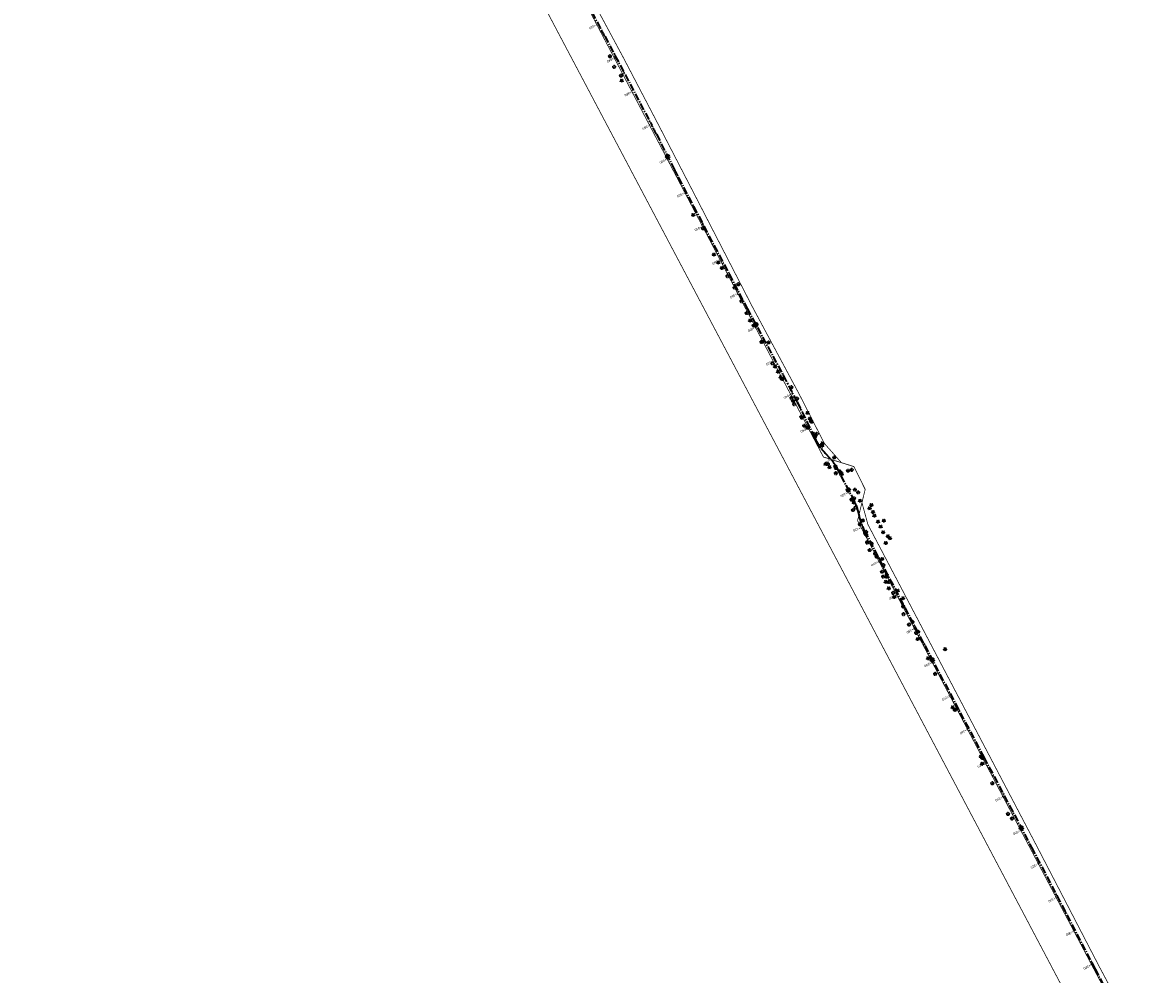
# Model space of a CAD drawing. Header units: metres. Extents: x 7529688 to 7533680, y 5721227 to 5727807.
# Tile 11 of 17: x 7530729 to 7531324, y 5724807 to 5725308. Entities that reach past the tile are written whole.
import ezdxf

# ---------------------------------------------------------------- set-up
doc = ezdxf.new("R2010")
doc.units = ezdxf.units.M
for name, pattern in [('817-dzialki-09-05-04$0$HIDDEN', [0.375, 0.25, -0.125]), ('ACAD_ISO05W100', [33, 24, -3, 0, -3, 0, -3]), ('CENTER2', [28.575, 19.05, -3.175, 3.175, -3.175])]:
    doc.linetypes.add(name, pattern=pattern)
doc.layers.add('C-DROGI-SYTUACJA', color=7, linetype='Continuous')
doc.layers.add('C-DROGI-SYTUACJA-ETYKIETY', color=7, linetype='Continuous')
doc.layers.add('D-LR-etap-III', color=7, linetype='817-dzialki-09-05-04$0$HIDDEN', lineweight=50, true_color=0xff1aff)
doc.layers.add('D-pas-drogowy', color=7, linetype='ACAD_ISO05W100', lineweight=50)
doc.layers.add('widok', color=94, linetype='Continuous', lineweight=30)
doc.layers.add('poprzeczki', color=7, linetype='Continuous', true_color=0x0000c7)
doc.styles.get("Standard").update_dxf_attribs({"font": 'arial.ttf'})

# ---------------------------------------------------------------- blocks, each defined once
blk = doc.blocks.new('kilometraz')
at = {"linetype": 'ByBlock', "lineweight": -2}
blk.add_hatch(color=0, dxfattribs=at).paths.add_polyline_path([(0, -0.28125, 0.414213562), (0.28125, 0, 0.414213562), (0, 0.28125)])
at = {"color": 0, "linetype": 'ByBlock', "lineweight": -2}
blk.add_line((0, 0.28125), (0, -0.28125), dxfattribs=at)
blk.add_circle((0, 0), 0.28125, dxfattribs=at)
blk = doc.blocks.new('AeccTickLine')
at = {"color": 0, "linetype": 'ByBlock', "lineweight": -2}
blk.add_line((0, 1), (0, -1), dxfattribs=at)
blk = doc.blocks.new('OBOP02_01')
at = {"linetype": 'Continuous', "lineweight": -2}
blk.add_hatch(color=0, dxfattribs=at).paths.add_polyline_path([(0, -0.1, 1), (0, 0.1, 1)])
at = {"color": 0, "linetype": 'Continuous', "lineweight": -2}
blk.add_circle((0, 0), 0.1, dxfattribs=at)
for centre, radius, start, end in [((-0.8, 0.2), 0.7, 101.6336, 222.6627), ((0, 0.8), 0.7, 29.8459, 150.1541), ((0.8, 0.2), 0.7, 317.3373, 78.3664), ((-0.5, -0.6), 0.71, 174.3693, 292.5572), ((0.5, -0.6), 0.71, 247.4428, 5.6307)]:
    blk.add_arc(centre, radius, start, end, dxfattribs=at)
blk = doc.blocks.new('OBOP01_01')
at = {"linetype": 'Continuous', "lineweight": -2}
blk.add_hatch(color=0, dxfattribs=at).paths.add_polyline_path([(0, -0.1, 1), (0, 0.1, 1)])
at = {"color": 0, "linetype": 'Continuous', "lineweight": -2, "flags": 128}
blk.add_lwpolyline([(0, -1.7), (-0.3, -0.5), (-1.7, -0.5), (-0.6, 0.2), (-1, 1.4), (0, 0.6), (1, 1.4), (0.6, 0.2), (1.7, -0.5), (0.3, -0.5), (0, -1.7)], dxfattribs=at)
at = {"color": 0, "linetype": 'Continuous', "lineweight": -2}
blk.add_circle((0, 0), 0.1, dxfattribs=at)

msp = doc.modelspace()

# ---------------------------------------------------------------- linework, layer by layer
at = {"layer": 'C-DROGI-SYTUACJA', "color": 2, "linetype": 'CENTER2', "lineweight": 35, "ltscale": 0.2}
msp.add_lwpolyline([(7531022.84, 5725323.71), (7531032.81, 5725305.57, -0.004228), (7531035.21, 5725301.1), (7531059.94, 5725254.22, -0.004401), (7531062.37, 5725249.53), (7531071.71, 5725231.04, 0.004122), (7531073.98, 5725226.64), (7531073.98, 5725226.64), (7531087.38, 5725201.16), (7531110.12, 5725157.82), (7531131.46, 5725118.23, -0.008978), (7531136.4, 5725108.66), (7531146.08, 5725089.03, 0.075252), (7531151.22, 5725081.67), (7531154.31, 5725078.4, -0.068936), (7531156.87, 5725074.83), (7531166.99, 5725055.55, -0.068732), (7531168.48, 5725051.43), (7531169.1, 5725048.5, 0.068783), (7531171.89, 5725040.78), (7531203.62, 5724980.38), (7531234.8, 5724921.53), (7531259.93, 5724874.06), (7531293.33, 5724810.09), (7531313.16, 5724772.03)], format="xyb", dxfattribs=at)
at = {"layer": 'D-LR-etap-III', "ltscale": 10, "flags": 128}
msp.add_lwpolyline([(7531750.47, 5723895.1, 0.4, 0.4, 0), (7531750.5, 5723895.13, 0.4, 0.4, 0), (7531682.71, 5724022.92, 0.4, 0.4, 0), (7531619.18, 5724147.2, 0.4, 0.4, 0), (7531592.31, 5724198.49, 0.4, 0.4, 0), (7531553.26, 5724272.92, 0.4, 0.4, 0), (7531504.02, 5724366.79, 0.4, 0.4, 0), (7531482.09, 5724407.62, 0.4, 0.4, 0), (7531412.35, 5724541.18, 0.4, 0.4, 0), (7531388.46, 5724586.93, 0.4, 0.4, 0), (7531345.12, 5724669.94, 0.4, 0.4, 0), (7531127.66, 5725081.67, 0.4, 0.4, 0), (7531059.25, 5725211.04, 0.4, 0.4, 0), (7531008.01, 5725307.95, 0.4, 0.4, 0), (7530964.18, 5725390.84, 0.4, 0.4, 0), (7530914.56, 5725484.68, 0.4, 0.4, 0), (7530865.24, 5725577.49, 0.4, 0.4, 0), (7530840.09, 5725624.06, 0.4, 0.4, 0), (7530802.56, 5725694.92, 0.4, 0.4, 0), (7530755.54, 5725787.51, 0.4, 0.4, 0), (7530708.72, 5725876.3, 0.4, 0.4, 0), (7530695.12, 5725902.09, 0.4, 0.4, 0), (7530642.91, 5726001.08, 0.4, 0.4, 0), (7530634.93, 5726016.15, 0.4, 0.4, 0), (7530610.82, 5726061.93, 0.4, 0.4, 0), (7530610.82, 5726061.93, 0.4, 0.4, 0), (7530607.21, 5726063.51, 0.4, 0.4, 0), (7530597.42, 5726080.68, 0.4, 0.4, 0), (7530591.16, 5726088.44, 0.4, 0.4, 0), (7530581.28, 5726107.21, 0.4, 0.4, 0), (7530571.29, 5726130.56, 0.4, 0.4, 0), (7530549.55, 5726171.53, 0.4, 0.4, 0), (7530531.01, 5726206.47, 0.4, 0.4, 0), (7530516.46, 5726236.02, 0.4, 0.4, 0), (7530500.8, 5726266.14, 0.4, 0.4, 0), (7530491.35, 5726283.94, 0.4, 0.4, 0), (7530482.4, 5726303.41, 0.4, 0.4, 0), (7530482.4, 5726303.41, 0.4, 0.4, 0), (7530450.41, 5726357.28, 0.4, 0.4, 0), (7530397.76, 5726458.5, 0.4, 0.4, 0), (7530334.71, 5726583.66, 0.4, 0.4, 0), (7530303.94, 5726645.17, 0.4, 0.4, 0), (7530300.51, 5726651.78, 0.4, 0.4, 0), (7530289.21, 5726671.97, 0.4, 0.4, 0), (7530281.54, 5726685.57, 0.4, 0.4, 0), (7530261.37, 5726724.16, 0.4, 0.4, 0), (7530254.03, 5726738.21, 0.4, 0.4, 0), (7530197.22, 5726845.06, 0.4, 0.4, 0), (7530194.71, 5726849.15, 0.4, 0.4, 0), (7530195.92, 5726850.75, 0.4, 0.4, 0), (7530170.55, 5726892.96, 0.4, 0.4, 0), (7530143.17, 5726945.07, 0.4, 0.4, 0), (7530105.06, 5727018.32, 0.4, 0.4, 0), (7530100.06, 5727027.16, 0.4, 0.4, 0), (7530062.32, 5727099.63, 0.4, 0.4, 0), (7530015.38, 5727189.42, 0.4, 0.4, 0), (7529983.21, 5727250.21, 0.4, 0.4, 0), (7529953.28, 5727306.75, 0.4, 0.4, 0), (7529900.67, 5727406.16, 0.4, 0.4, 0), (7529890.63, 5727425.13, 0.4, 0.4, 0), (7529875.16, 5727454.43, 0.4, 0.4, 0), (7529857.56, 5727487.79, 0.4, 0.4, 0), (7529835.19, 5727530.19, 0.4, 0.4, 0), (7529811.74, 5727574.66, 0.4, 0.4, 0), (7529792.1, 5727611.92, 0.4, 0.4, 0), (7529768.07, 5727657.47, 0.4, 0.4, 0), (7529755.21, 5727682.13, 0.4, 0.4, 0), (7529753.31, 5727681.13, 0.4, 0.4, 0), (7529739.21, 5727707.77, 0.4, 0.4, 0), (7529735.39, 5727711.25, 0.4, 0.4, 0), (7529725.42, 5727730.2, 0.4, 0.4, 0), (7529723.55, 5727729.88, 0.4, 0.4, 0), (7529695.57, 5727782.93, 0.4, 0.4, 0), (7529717.68, 5727794.02, 0.4, 0.4, 0), (7529736.27, 5727758.65, 0.4, 0.4, 0), (7529736.27, 5727758.65, 0.4, 0.4, 0), (7529744.51, 5727750.41, 0.4, 0.4, 0), (7529744.51, 5727750.41, 0.4, 0.4, 0), (7529750.28, 5727738.55, 0.4, 0.4, 0), (7529777.11, 5727687.57, 0.4, 0.4, 0), (7529796.52, 5727651.33, 0.4, 0.4, 0), (7529814.94, 5727616.79, 0.4, 0.4, 0), (7529839.01, 5727572.3, 0.4, 0.4, 0), (7529860.62, 5727532.51, 0.4, 0.4, 0), (7529882.35, 5727491.5, 0.4, 0.4, 0), (7529904.87, 5727449.1, 0.4, 0.4, 0), (7529920.75, 5727418.88, 0.4, 0.4, 0), (7529946.68, 5727368.55, 0.4, 0.4, 0), (7529972.02, 5727320.57, 0.4, 0.4, 0), (7529987.74, 5727290.15, 0.4, 0.4, 0), (7529996.5, 5727273.66, 0.4, 0.4, 0), (7530017.54, 5727234.2, 0.4, 0.4, 0), (7530033.05, 5727204.86, 0.4, 0.4, 0), (7530051.62, 5727170.22, 0.4, 0.4, 0), (7530069.28, 5727137.02, 0.4, 0.4, 0), (7530089.39, 5727097.53, 0.4, 0.4, 0), (7530109.71, 5727060.75, 0.4, 0.4, 0), (7530136.77, 5727011.64, 0.4, 0.4, 0), (7530162.45, 5726962.74, 0.4, 0.4, 0), (7530187.67, 5726916.99, 0.4, 0.4, 0), (7530207.82, 5726879.34, 0.4, 0.4, 0), (7530230.63, 5726834.52, 0.4, 0.4, 0), (7530262.29, 5726776.62, 0.4, 0.4, 0), (7530277.51, 5726760.21, 0.4, 0.4, 0), (7530286.04, 5726744.11, 0.4, 0.4, 0), (7530288.1, 5726735.88, 0.4, 0.4, 0), (7530290.39, 5726725.05, 0.4, 0.4, 0), (7530296.18, 5726713.58, 0.4, 0.4, 0), (7530302.73, 5726701.18, 0.4, 0.4, 0), (7530325.69, 5726657.47, 0.4, 0.4, 0), (7530343.24, 5726623.65, 0.4, 0.4, 0), (7530360.23, 5726591.75, 0.4, 0.4, 0), (7530383.21, 5726548.06, 0.4, 0.4, 0), (7530406.02, 5726503.61, 0.4, 0.4, 0), (7530427.46, 5726462.62, 0.4, 0.4, 0), (7530447.93, 5726424.39, 0.4, 0.4, 0), (7530471.13, 5726379.92, 0.4, 0.4, 0), (7530490.5, 5726343.03, 0.4, 0.4, 0), (7530509.5, 5726306.73, 0.4, 0.4, 0), (7530529.89, 5726267.24, 0.4, 0.4, 0), (7530543.85, 5726238.99, 0.4, 0.4, 0), (7530554.81, 5726218.94, 0.4, 0.4, 0), (7530559.03, 5726212.22, 0.4, 0.4, 0), (7530563.06, 5726206.41, 0.4, 0.4, 0), (7530566.93, 5726200.46, 0.4, 0.4, 0), (7530569.77, 5726194.9, 0.4, 0.4, 0), (7530571.47, 5726191.28, 0.4, 0.4, 0), (7530572.84, 5726188.02, 0.4, 0.4, 0), (7530575.3, 5726182.03, 0.4, 0.4, 0), (7530579.74, 5726173.31, 0.4, 0.4, 0), (7530583.3, 5726167.41, 0.4, 0.4, 0), (7530593.4, 5726163.33, 0.4, 0.4, 0), (7530598.62, 5726155.26, 0.4, 0.4, 0), (7530608.26, 5726140.5, 0.4, 0.4, 0), (7530603.27, 5726136.83, 0.4, 0.4, 0), (7530606.53, 5726131.84, 0.4, 0.4, 0), (7530604.24, 5726124.22, 0.4, 0.4, 0), (7530605.85, 5726121.63, 0.4, 0.4, 0), (7530608.97, 5726116.16, 0.4, 0.4, 0), (7530618.11, 5726097.79, 0.4, 0.4, 0), (7530651.21, 5726034.96, 0.4, 0.4, 0), (7530670.24, 5725998.61, 0.4, 0.4, 0), (7530698.08, 5725945.95, 0.4, 0.4, 0), (7530716.51, 5725911.31, 0.4, 0.4, 0), (7530735.22, 5725875.67, 0.4, 0.4, 0), (7530752.5, 5725842.15, 0.4, 0.4, 0), (7530778.31, 5725793.5, 0.4, 0.4, 0), (7530797.5, 5725756.38, 0.4, 0.4, 0), (7530812.52, 5725728.29, 0.4, 0.4, 0), (7530820.04, 5725713.16, 0.4, 0.4, 0), (7530822.42, 5725710.19, 0.4, 0.4, 0), (7530833.15, 5725688.8, 0.4, 0.4, 0), (7530849.63, 5725656.16, 0.4, 0.4, 0), (7530867.98, 5725621.96, 0.4, 0.4, 0), (7530872.63, 5725612.89, 0.4, 0.4, 0), (7530880.35, 5725597.59, 0.4, 0.4, 0), (7530883.84, 5725593.39, 0.4, 0.4, 0), (7530891.78, 5725587.76, 0.4, 0.4, 0), (7530895.04, 5725584.28, 0.4, 0.4, 0), (7530897.03, 5725580.94, 0.4, 0.4, 0), (7530900.95, 5725579.95, 0.4, 0.4, 0), (7530904.81, 5725571.98, 0.4, 0.4, 0), (7530903.68, 5725568.57, 0.4, 0.4, 0), (7530908.9, 5725558.84, 0.4, 0.4, 0), (7530910.25, 5725545.67, 0.4, 0.4, 0), (7530912.87, 5725538.65, 0.4, 0.4, 0), (7530945.28, 5725478.46, 0.4, 0.4, 0), (7530959.69, 5725450.25, 0.4, 0.4, 0), (7531002.83, 5725368.19, 0.4, 0.4, 0), (7531044.7, 5725290.31, 0.4, 0.4, 0), (7531064.1, 5725253.21, 0.4, 0.4, 0), (7531083.01, 5725216.68, 0.4, 0.4, 0), (7531113.01, 5725158.47, 0.4, 0.4, 0), (7531137.36, 5725113.07, 0.4, 0.4, 0), (7531150.83, 5725086.71, 0.4, 0.4, 0), (7531159.75, 5725076.64, 0.4, 0.4, 0), (7531166.31, 5725074.58, 0.4, 0.4, 0), (7531172.29, 5725062.58, 0.4, 0.4, 0), (7531170.59, 5725055.61, 0.4, 0.4, 0), (7531173.73, 5725044.08, 0.4, 0.4, 0), (7531215.34, 5724964.86, 0.4, 0.4, 0), (7531238.05, 5724921.68, 0.4, 0.4, 0), (7531262.39, 5724875.28, 0.4, 0.4, 0), (7531295.59, 5724811.27, 0.4, 0.4, 0), (7531348.49, 5724712.36, 0.4, 0.4, 0), (7531363.74, 5724682.68, 0.4, 0.4, 0), (7531366.99, 5724675.87, 0.4, 0.4, 0), (7531382.54, 5724646.11, 0.4, 0.4, 0), (7531401.3, 5724610.87, 0.4, 0.4, 0), (7531428.96, 5724558.86, 0.4, 0.4, 0), (7531449.11, 5724520.4, 0.4, 0.4, 0), (7531477.29, 5724465.83, 0.4, 0.4, 0), (7531501, 5724421.11, 0.4, 0.4, 0), (7531512.12, 5724400.55, 0.4, 0.4, 0), (7531513.78, 5724396.76, 0.4, 0.4, 0), (7531526.32, 5724379.39, 0.4, 0.4, 0), (7531566.78, 5724302.74, 0.4, 0.4, 0), (7531612.28, 5724225.61, 0.4, 0.4, 0), (7531620.49, 5724210.55, 0.4, 0.4, 0), (7531631.58, 5724196.26, 0.4, 0.4, 0), (7531653.48, 5724152.43, 0.4, 0.4, 0), (7531661.15, 5724128.49, 0.4, 0.4, 0), (7531673.88, 5724101.19, 0.4, 0.4, 0), (7531684.69, 5724081.18, 0.4, 0.4, 0), (7531699.21, 5724051.17, 0.4, 0.4, 0), (7531704.03, 5724040.58, 0.4, 0.4, 0), (7531704.03, 5724040.58, 0.4, 0.4, 0), (7531703.91, 5724037.17, 0.4, 0.4, 0), (7531736.42, 5723969.23, 0.4, 0.4, 0), (7531738.29, 5723967.7, 0.4, 0.4, 0), (7531742.18, 5723962.35, 0.4, 0.4, 0), (7531744.29, 5723958.62, 0.4, 0.4, 0), (7531755.39, 5723944.19, 0.4, 0.4, 0), (7531758.69, 5723936.76, 0.4, 0.4, 0), (7531780.08, 5723929.25, 0.4, 0.4, 0), (7531792.61, 5723906.34, 0.4, 0.4, 0), (7531792.61, 5723906.34, 0.4, 0.4, 0), (7531756.96, 5723883.06, 0.4, 0.4, 0), (7531750.46, 5723895.13, 0.4, 0.4, 0), (7531750.46, 5723895.13, 0, 0, 0)], format="xyseb", dxfattribs=at)
at = {"layer": 'D-pas-drogowy', "ltscale": 0.2, "flags": 128}
msp.add_lwpolyline([(7531633.02, 5724182.83, 0.4, 0.4, 0), (7531617.56, 5724211.61, 0.4, 0.4, 0), (7531566.78, 5724302.74, 0.4, 0.4, 0), (7531538.42, 5724356.47, 0.4, 0.4, 0), (7531526.32, 5724379.39, 0.4, 0.4, 0), (7531516.1, 5724393.61, 0.4, 0.4, 0.001485), (7531513.78, 5724396.84, 0.4, 0.4, 0), (7531501.87, 5724413.41, 0.4, 0.4, 0), (7531474.93, 5724464.51, 0.4, 0.4, 0), (7531446.2, 5724518.99, 0.4, 0.4, 0), (7531424.96, 5724559.26, 0.4, 0.4, 0), (7531398.44, 5724609.57, 0.4, 0.4, 0), (7531379.65, 5724645.22, 0.4, 0.4, 0), (7531365.23, 5724672.56, 0.4, 0.4, 0), (7531341.31, 5724717.92, 0.4, 0.4, 0), (7531312.9, 5724771.79, 0.4, 0.4, 0), (7531292.59, 5724810.31, 0.4, 0.4, 0), (7531259.39, 5724873.27, 0.4, 0.4, 0), (7531233.74, 5724921.92, 0.4, 0.4, 0), (7531203.07, 5724980.09, 0.4, 0.4, 0), (7531173.47, 5725036.23, 0.4, 0.4, 0), (7531168.27, 5725046.09, 0.4, 0.4, 0), (7531172.29, 5725062.58, 0.4, 0.4, 0), (7531166.31, 5725074.58, 0.4, 0.4, 0), (7531150.32, 5725079.6, 0.4, 0.4, 0), (7531141.5, 5725096.43, 0.4, 0.4, 0), (7531109.31, 5725157.81, 0.4, 0.4, 0), (7531086.64, 5725201.05, 0.4, 0.4, 0), (7531059.2, 5725253.38, 0.4, 0.4, 0), (7531028.21, 5725312.49, 0.4, 0.4, 0), (7530999.1, 5725367.99, 0.4, 0.4, 0), (7530956.25, 5725449.72, 0.4, 0.4, 0), (7530924.4, 5725510.46, 0.4, 0.4, 0), (7530897.51, 5725561.74, 0.4, 0.4, 0), (7530894.46, 5725566.14, 0.4, 0.4, 0), (7530892.16, 5725570.49, 0.4, 0.4, 0), (7530869.36, 5725613.31, 0.4, 0.4, 0), (7530861.69, 5725627.7, 0.4, 0.4, 0), (7530852.74, 5725644.52, 0.4, 0.4, 0), (7530831.51, 5725684.2, 0.4, 0.4, 0), (7530811.13, 5725722.52, 0.4, 0.4, 0), (7530792.35, 5725757.94, 0.4, 0.4, 0), (7530768.03, 5725803.8, 0.4, 0.4, 0), (7530748.77, 5725840.18, 0.4, 0.4, 0), (7530727.7, 5725879.97, 0.4, 0.4, 0), (7530712.1, 5725909.55, 0.4, 0.4, 0), (7530693.64, 5725944.65, 0.4, 0.4, 0), (7530665.7, 5725997.54, 0.4, 0.4, 0), (7530641.76, 5726042.88, 0.4, 0.4, 0), (7530616.5, 5726091.48, 0.4, 0.4, 0), (7530604.63, 5726114.32, 0.4, 0.4, -0.007763), (7530602.5, 5726118.43, 0.4, 0.4, 0), (7530603.99, 5726123.39, 0.4, 0.4, 0), (7530606.53, 5726131.84, 0.4, 0.4, 0), (7530603.27, 5726136.83, 0.4, 0.4, 0), (7530593.78, 5726151.37, 0.4, 0.4, 0), (7530590.2, 5726156.84, 0.4, 0.4, 0), (7530583.3, 5726167.41, 0.4, 0.4, 0), (7530580.58, 5726170.43, 0.4, 0.4, 0), (7530575.85, 5726175.67, 0.4, 0.4, 0), (7530569.01, 5726186.66, 0.4, 0.4, 0), (7530562.56, 5726199.19, 0.4, 0.4, 0), (7530555.67, 5726211.39, 0.4, 0.4, 0), (7530548.29, 5726224.23, 0.4, 0.4, 0), (7530540.58, 5726237.71, 0.4, 0.4, 0), (7530532.68, 5726252.65, 0.4, 0.4, 0), (7530524.06, 5726269.35, 0.4, 0.4, 0), (7530502.82, 5726309.91, 0.4, 0.4, 0), (7530488.83, 5726336.63, 0.4, 0.4, 0), (7530466.03, 5726380.16, 0.4, 0.4, 0), (7530438.47, 5726432.77, 0.4, 0.4, 0), (7530424.53, 5726459.09, 0.4, 0.4, 0), (7530401.63, 5726502.97, 0.4, 0.4, 0), (7530383.38, 5726538.06, 0.4, 0.4, 0), (7530353.97, 5726593.52, 0.4, 0.4, 0), (7530338.47, 5726622.74, 0.4, 0.4, 0), (7530322.01, 5726653.88, 0.4, 0.4, 0), (7530297.54, 5726700.33, 0.4, 0.4, 0), (7530287.38, 5726719.6, 0.4, 0.4, 0), (7530285.95, 5726722.32, 0.4, 0.4, 0), (7530280.26, 5726733.12, 0.4, 0.4, 0), (7530266.73, 5726758.74, 0.4, 0.4, 0), (7530260.42, 5726770.47, 0.4, 0.4, 0), (7530253.25, 5726783.82, 0.4, 0.4, 0), (7530244.95, 5726799.33, 0.4, 0.4, 0), (7530239.39, 5726808.49, 0.4, 0.4, 0), (7530238.29, 5726807.9, 0.4, 0.4, 0), (7530218.11, 5726850.67, 0.4, 0.4, 0), (7530175.91, 5726928.17, 0.4, 0.4, 0), (7530096.68, 5727076.15, 0.4, 0.4, 0), (7530094.68, 5727079.89, 0.4, 0.4, 0), (7530064.6, 5727135.52, 0.4, 0.4, 0), (7530046.73, 5727168.89, 0.4, 0.4, 0), (7530025.8, 5727208.46, 0.4, 0.4, 0), (7530012.85, 5727232.98, 0.4, 0.4, 0), (7529994.15, 5727268.45, 0.4, 0.4, 0), (7529981.67, 5727291.93, 0.4, 0.4, 0), (7529949.89, 5727351.73, 0.4, 0.4, 0), (7529924.75, 5727399.03, 0.4, 0.4, 0), (7529915.52, 5727417.1, 0.4, 0.4, 0), (7529885.83, 5727475.19, 0.4, 0.4, 0), (7529862.56, 5727519.97, 0.4, 0.4, 0), (7529852.98, 5727538.19, 0.4, 0.4, 0), (7529836.51, 5727569.51, 0.4, 0.4, 0), (7529815.37, 5727609.14, 0.4, 0.4, 0), (7529792.8, 5727651.25, 0.4, 0.4, 0), (7529774.2, 5727685.86, 0.4, 0.4, 0), (7529746.97, 5727736.06, 0.4, 0.4, 0), (7529733.92, 5727757.62, 0.4, 0.4, 0), (7529708.61, 5727806.39, 0.4, 0.4, 0), (7529688.49, 5727796.34, 0.4, 0.4, 0), (7529723.55, 5727729.88, 0.4, 0.4, 0), (7529725.42, 5727730.2, 0.4, 0.4, 0), (7529735.38, 5727711.28, 0.4, 0.4, 0), (7529739.21, 5727707.77, 0.4, 0.4, 0), (7529753.31, 5727681.13, 0.4, 0.4, 0), (7529755.18, 5727682.11, 0.4, 0.4, 0), (7529792.1, 5727611.92, 0.4, 0.4, 0), (7529811.74, 5727574.66, 0.4, 0.4, 0), (7529835.19, 5727530.19, 0.4, 0.4, 0), (7529857.56, 5727487.79, 0.4, 0.4, 0), (7529875.16, 5727454.43, 0.4, 0.4, 0), (7529890.63, 5727425.13, 0.4, 0.4, 0), (7529900.67, 5727406.16, 0.4, 0.4, 0), (7529953.28, 5727306.75, 0.4, 0.4, 0), (7529983.21, 5727250.21, 0.4, 0.4, 0), (7530015.38, 5727189.42, 0.4, 0.4, 0), (7530062.32, 5727099.63, 0.4, 0.4, 0), (7530100.06, 5727027.16, 0.4, 0.4, 0), (7530105.06, 5727018.32, 0.4, 0.4, 0), (7530143.17, 5726945.07, 0.4, 0.4, 0), (7530170.55, 5726892.96, 0.4, 0.4, 0), (7530195.92, 5726850.75, 0.4, 0.4, 0), (7530194.71, 5726849.15, 0.4, 0.4, 0), (7530197.22, 5726845.06, 0.4, 0.4, 0), (7530254.03, 5726738.21, 0.4, 0.4, 0), (7530261.37, 5726724.16, 0.4, 0.4, 0), (7530281.54, 5726685.57, 0.4, 0.4, 0), (7530289.21, 5726671.97, 0.4, 0.4, 0), (7530300.51, 5726651.78, 0.4, 0.4, 0), (7530303.94, 5726645.17, 0.4, 0.4, 0), (7530334.71, 5726583.66, 0.4, 0.4, 0), (7530397.76, 5726458.5, 0.4, 0.4, 0), (7530450.41, 5726357.28, 0.4, 0.4, 0), (7530482.4, 5726303.41, 0.4, 0.4, 0), (7530483.69, 5726301, 0.4, 0.4, 0), (7530491.35, 5726283.94, 0.4, 0.4, 0), (7530512.67, 5726243.78, 0.4, 0.4, 0), (7530529.43, 5726209.46, 0.4, 0.4, 0), (7530571.29, 5726130.56, 0.4, 0.4, 0), (7530581.28, 5726107.21, 0.4, 0.4, 0), (7530591.16, 5726088.44, 0.4, 0.4, 0), (7530597.42, 5726080.68, 0.4, 0.4, 0), (7530607.21, 5726063.51, 0.4, 0.4, 0), (7530610.82, 5726061.93, 0.4, 0.4, 0), (7530634.93, 5726016.15, 0.4, 0.4, 0), (7530642.91, 5726001.08, 0.4, 0.4, 0), (7530695.12, 5725902.09, 0.4, 0.4, 0), (7530708.72, 5725876.3, 0.4, 0.4, 0), (7530755.54, 5725787.51, 0.4, 0.4, 0), (7530802.56, 5725694.92, 0.4, 0.4, 0), (7530840.09, 5725624.06, 0.4, 0.4, 0), (7530865.24, 5725577.49, 0.4, 0.4, 0), (7530914.56, 5725484.68, 0.4, 0.4, 0), (7530964.18, 5725390.84, 0.4, 0.4, 0), (7531008.01, 5725307.95, 0.4, 0.4, 0), (7531059.25, 5725211.04, 0.4, 0.4, 0), (7531127.66, 5725081.67, 0.4, 0.4, 0), (7531345.12, 5724669.94, 0.4, 0.4, 0), (7531388.46, 5724586.93, 0.4, 0.4, 0), (7531412.35, 5724541.18, 0.4, 0.4, 0), (7531482.09, 5724407.62, 0.4, 0.4, 0), (7531504.02, 5724366.79, 0.4, 0.4, 0), (7531519.37, 5724337.52, 0.4, 0.4, 0), (7531563.75, 5724252.93, 0.4, 0.4, 0), (7531602.18, 5724179.68, 0.4, 0.4, 0), (7531619.18, 5724147.2, 0.4, 0.4, 0), (7531625.04, 5724135.64, 0.4, 0.4, 0), (7531656.8, 5724073.32, 0.4, 0.4, 0), (7531675.12, 5724037.36, 0.4, 0.4, 0), (7531682.71, 5724022.92, 0.4, 0.4, 0), (7531705.57, 5723979.81, 0.4, 0.4, 0), (7531736.61, 5723921.26, 0.4, 0.4, 0), (7531750.46, 5723895.13, 0.4, 0.4, 0), (7531740.77, 5723886.56, 0.4, 0.4, 0), (7531732.86, 5723885, 0.4, 0.4, 0), (7531722.18, 5723887.77, 0.4, 0.4, 0), (7531729.87, 5723862.17, 0.4, 0.4, 0), (7531742.92, 5723861.93, 0.4, 0.4, 0), (7531763.71, 5723859.52, 0.4, 0.4, 0), (7531768.42, 5723854.12, 0.4, 0.4, 0), (7531787.42, 5723817.97, 0.4, 0.4, 0), (7531795.57, 5723809.82, 0.4, 0.4, 0), (7531816.35, 5723819.85, 0.4, 0.4, 0), (7531816.35, 5723819.85, 0.4, 0.4, 0), (7531805.06, 5723843.23, 0.4, 0.4, 0), (7531803.61, 5723886.23, 0.4, 0.4, 0), (7531803.61, 5723886.23, 0.4, 0.4, 0), (7531780.08, 5723929.25, 0.4, 0.4, 0), (7531758.69, 5723936.76, 0.4, 0.4, 0), (7531749.36, 5723946.41, 0.4, 0.4, 0), (7531742.71, 5723953.29, 0.4, 0.4, 0), (7531735.18, 5723967.88, 0.4, 0.4, 0), (7531722.37, 5723992.68, 0.4, 0.4, 0), (7531705.04, 5724030.89, 0.4, 0.4, 0), (7531699.47, 5724043.17, 0.4, 0.4, 0), (7531692.69, 5724058.11, 0.4, 0.4, 0), (7531679.67, 5724084.02, 0.4, 0.4, 0), (7531674.55, 5724094.21, 0.4, 0.4, 0), (7531666.63, 5724114, 0.4, 0.4, 0), (7531649, 5724153.82, 0.4, 0.4, 0), (7531641.49, 5724149.34, 0.4, 0.4, 0), (7531626.04, 5724179.34, 0.4, 0.4, 0), (7531633.03, 5724182.84, 0, 0, 0)], format="xyseb", dxfattribs=at)

# ---------------------------------------------------------------- block references
at = {"layer": 'poprzeczki', "color": 2, "linetype": 'Continuous', "lineweight": 60}
for p, xscale, yscale, zscale, rotation in [((7531035.9, 5725299.79), 0.25, 0.25, 0.25, 297.8127054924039), ((7531040.57, 5725290.95), 0.25, 0.25, 0.25, 297.8127054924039), ((7531045.24, 5725282.1), 0.25, 0.25, 0.25, 297.8127054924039), ((7531049.9, 5725273.26), 0.25, 0.25, 0.25, 297.8127054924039), ((7531054.57, 5725264.42), 0.25, 0.25, 0.25, 297.8127054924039), ((7531059.23, 5725255.57), 0.25, 0.25, 0.25, 297.8127054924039), ((7531063.81, 5725246.68), 0.25, 0.25, 0.25, 296.8041802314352), ((7531072.84, 5725228.83), 0.25, 0.25, 0.25, 297.2776220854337), ((7531077.48, 5725219.98), 0.25, 0.25, 0.25, 297.748903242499), ((7531082.14, 5725211.13), 0.25, 0.25, 0.25, 297.748903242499), ((7531086.79, 5725202.28), 0.25, 0.25, 0.25, 297.748903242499), ((7531091.44, 5725193.42), 0.2499999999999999, 0.2499999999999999, 0.2499999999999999, 297.6853251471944), ((7531096.09, 5725184.57), 0.2499999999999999, 0.2499999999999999, 0.2499999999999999, 297.6853251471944), ((7531100.73, 5725175.71), 0.2499999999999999, 0.2499999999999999, 0.2499999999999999, 297.6853251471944), ((7531105.38, 5725166.86), 0.2499999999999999, 0.2499999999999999, 0.2499999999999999, 297.6853251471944), ((7531110.03, 5725158), 0.2499999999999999, 0.2499999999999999, 0.2499999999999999, 297.6853251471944), ((7531119.51, 5725140.4), 0.25, 0.25, 0.25, 298.3225190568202), ((7531124.26, 5725131.59), 0.25, 0.25, 0.25, 298.3225190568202), ((7531129, 5725122.79), 0.25, 0.25, 0.25, 298.3225190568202), ((7531133.71, 5725113.97), 0.25, 0.25, 0.25, 297.4011285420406), ((7531138.19, 5725105.03), 0.2499999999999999, 0.2499999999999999, 0.2499999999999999, 296.2649129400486), ((7531142.62, 5725096.06), 0.2499999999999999, 0.2499999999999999, 0.2499999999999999, 296.2649129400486), ((7531147.11, 5725087.13), 0.25, 0.25, 0.25, 300.3977818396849), ((7531153.38, 5725079.38), 0.25, 0.25, 0.25, 313.4788992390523), ((7531158.84, 5725071.07), 0.25, 0.25, 0.25, 297.7048390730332), ((7531167.97, 5725053.28), 0.25, 0.25, 0.25, 288.8632929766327), ((7531170.57, 5725043.64), 0.25, 0.25, 0.25, 291.6855928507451), ((7531175.07, 5725034.72), 0.25, 0.25, 0.25, 297.7164706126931), ((7531179.72, 5725025.87), 0.25, 0.25, 0.25, 297.7164706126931), ((7531184.37, 5725017.01), 0.25, 0.25, 0.25, 297.7164706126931), ((7531189.02, 5725008.16), 0.25, 0.25, 0.25, 297.7164706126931), ((7531193.68, 5724999.31), 0.25, 0.25, 0.25, 297.7164706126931), ((7531198.33, 5724990.46), 0.25, 0.25, 0.25, 297.7164706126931), ((7531202.98, 5724981.6), 0.25, 0.25, 0.25, 297.7164706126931), ((7531212.34, 5724963.93), 0.2499999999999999, 0.2499999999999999, 0.2499999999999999, 297.9178743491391), ((7531217.02, 5724955.09), 0.2499999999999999, 0.2499999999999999, 0.2499999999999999, 297.9178743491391), ((7531221.7, 5724946.26), 0.2499999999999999, 0.2499999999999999, 0.2499999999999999, 297.9178743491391), ((7531226.38, 5724937.42), 0.2499999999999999, 0.2499999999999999, 0.2499999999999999, 297.9178743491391), ((7531231.07, 5724928.58), 0.2499999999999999, 0.2499999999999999, 0.2499999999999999, 297.9178743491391), ((7531235.75, 5724919.75), 0.25, 0.25, 0.25, 297.8912678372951), ((7531240.42, 5724910.91), 0.25, 0.25, 0.25, 297.8912678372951), ((7531245.1, 5724902.07), 0.25, 0.25, 0.25, 297.8912678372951), ((7531249.78, 5724893.23), 0.25, 0.25, 0.25, 297.8912678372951), ((7531259.14, 5724875.56), 0.25, 0.25, 0.25, 297.8912678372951), ((7531263.77, 5724866.7), 0.25, 0.25, 0.25, 297.572054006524), ((7531268.4, 5724857.83), 0.25, 0.25, 0.25, 297.572054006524), ((7531273.03, 5724848.97), 0.25, 0.25, 0.25, 297.572054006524), ((7531277.66, 5724840.1), 0.25, 0.25, 0.25, 297.572054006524), ((7531282.29, 5724831.24), 0.25, 0.25, 0.25, 297.572054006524), ((7531286.92, 5724822.37), 0.25, 0.25, 0.25, 297.572054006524), ((7531291.55, 5724813.51), 0.25, 0.25, 0.25, 297.572054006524)]:
    msp.add_blockref('AeccTickLine', p, dxfattribs=dict(at, xscale=xscale, yscale=yscale, zscale=zscale, rotation=rotation))
at = {"layer": 'poprzeczki', "color": 10, "linetype": 'Continuous', "lineweight": 60, "xscale": 2.249999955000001, "yscale": 2.249999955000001, "zscale": 2.249999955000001}
for p, rotation in [((7531068.32, 5725237.75), 296.8041802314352), ((7531114.77, 5725149.2), 298.3225190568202), ((7531163.49, 5725062.22), 297.7048390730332), ((7531207.66, 5724972.76), 297.9178743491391), ((7531254.46, 5724884.39), 297.8912678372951)]:
    msp.add_blockref('kilometraz', p, dxfattribs=dict(at, rotation=rotation))
at = {"layer": 'widok', "linetype": 'Continuous', "xscale": 0.5, "yscale": 0.5, "zscale": 0.5}
for name, p in [('OBOP02_01', (7531037.89, 5725290.52)), ('OBOP02_01', (7531040.15, 5725284.96)), ('OBOP02_01', (7531043.73, 5725280.35)), ('OBOP01_01', (7531044.09, 5725277.69)), ('OBOP01_01', (7531081.75, 5725207.02)), ('OBOP02_01', (7531086.91, 5725200.02)), ('OBOP01_01', (7531092.65, 5725186.13)), ('OBOP01_01', (7531094.96, 5725181.95)), ('OBOP01_01', (7531096.86, 5725179.02)), ('OBOP02_01', (7531099.78, 5725174.81)), ('OBOP02_01', (7531103.51, 5725168.76)), ('OBOP02_01', (7531105.5, 5725170.52)), ('OBOP02_01', (7531107.18, 5725161.63)), ('OBOP02_01', (7531109.9, 5725155.36)), ('OBOP01_01', (7531111.7, 5725151.42)), ('OBOP02_01', (7531113.56, 5725148.87)), ('OBOP02_01', (7531117.71, 5725140.18)), ('OBOP01_01', (7531117.9, 5725140.2)), ('OBOP02_01', (7531121.44, 5725139.95)), ('OBOP02_01', (7531123.51, 5725128.85)), ('OBOP01_01', (7531124.84, 5725127.18)), ('OBOP01_01', (7531126.38, 5725124.5)), ('OBOP01_01', (7531127.81, 5725121.54)), ('OBOP01_01', (7531128.55, 5725120.63)), ('OBOP02_01', (7531133.41, 5725116.31)), ('OBOP02_01', (7531133.5, 5725110.69)), ('OBOP02_01', (7531134.26, 5725109.23)), ('OBOP02_01', (7531134.91, 5725107.4)), ('OBOP02_01', (7531136.39, 5725110.32)), ('OBOP02_01', (7531138.7, 5725100.79)), ('OBOP02_01', (7531138.91, 5725100.32)), ('OBOP01_01', (7531141.97, 5725102.78)), ('OBOP01_01', (7531143.19, 5725099.8)), ('OBOP02_01', (7531140.21, 5725096.08)), ('OBOP02_01', (7531141.82, 5725095.07)), ('OBOP02_01', (7531142.27, 5725095.07)), ('OBOP01_01', (7531143.69, 5725098.67)), ('OBOP01_01', (7531144.11, 5725098.07)), ('OBOP02_01', (7531145.21, 5725091.75)), ('OBOP02_01', (7531145.75, 5725090.73)), ('OBOP02_01', (7531145.86, 5725090.3)), ('OBOP02_01', (7531146.73, 5725091.8)), ('OBOP02_01', (7531148.38, 5725085.35)), ('OBOP01_01', (7531149.67, 5725085.53)), ('OBOP01_01', (7531149.78, 5725086.85)), ('OBOP02_01', (7531151.55, 5725075.94)), ('OBOP02_01', (7531152.68, 5725075.87)), ('OBOP02_01', (7531156.01, 5725079.4)), ('OBOP01_01', (7531153.53, 5725074.24)), ('OBOP02_01', (7531156.57, 5725074.7)), ('OBOP02_01', (7531156.81, 5725073.88)), ('OBOP02_01', (7531156.84, 5725071.02)), ('OBOP02_01', (7531158.91, 5725072.02)), ('OBOP01_01', (7531159.58, 5725071.01)), ('OBOP01_01', (7531159.79, 5725070.46)), ('OBOP01_01', (7531159.91, 5725070.77)), ('OBOP02_01', (7531163.26, 5725072.4)), ('OBOP02_01', (7531165.18, 5725072.87)), ('OBOP02_01', (7531165.62, 5725057.54)), ('OBOP02_01', (7531166.43, 5725057.85)), ('OBOP02_01', (7531166.83, 5725062.4)), ('OBOP02_01', (7531168.6, 5725060.97)), ('OBOP02_01', (7531165.06, 5725057.17)), ('OBOP02_01', (7531165.85, 5725051.64)), ('OBOP01_01', (7531166.34, 5725055.56)), ('OBOP02_01', (7531167.18, 5725053)), ('OBOP01_01', (7531169.55, 5725056.54)), ('OBOP01_01', (7531174.62, 5725052.58)), ('OBOP01_01', (7531175.56, 5725054.28)), ('OBOP01_01', (7531171.05, 5725046.16)), ('OBOP01_01', (7531176.4, 5725050.59)), ('OBOP01_01', (7531177.14, 5725048.66)), ('OBOP01_01', (7531182.11, 5725046.04)), ('OBOP02_01', (7531169.51, 5725044.15)), ('OBOP02_01', (7531172.79, 5725040.16)), ('OBOP01_01', (7531179.04, 5725045.52)), ('OBOP01_01', (7531180.41, 5725042.92)), ('OBOP01_01', (7531181.75, 5725040)), ('OBOP02_01', (7531172.29, 5725039.46)), ('OBOP02_01', (7531172.86, 5725038.62)), ('OBOP02_01', (7531173.32, 5725034.57)), ('OBOP02_01', (7531173.49, 5725035)), ('OBOP02_01', (7531175.66, 5725034.07)), ('OBOP01_01', (7531183.13, 5725034.28)), ('OBOP01_01', (7531184.27, 5725037.89)), ('OBOP01_01', (7531185.37, 5725036.82)), ('OBOP02_01', (7531174.66, 5725030.6)), ('OBOP02_01', (7531177.51, 5725028.8)), ('OBOP02_01', (7531178.35, 5725027.17)), ('OBOP01_01', (7531181.26, 5725025.9)), ('OBOP02_01', (7531181.97, 5725022.67)), ('OBOP02_01', (7531181.17, 5725019.2)), ('OBOP02_01', (7531181.74, 5725016.62)), ('OBOP02_01', (7531183.42, 5725016.7)), ('OBOP02_01', (7531183.64, 5725017.59)), ('OBOP01_01', (7531183.11, 5725013.88)), ('OBOP01_01', (7531184.69, 5725010.45)), ('OBOP02_01', (7531184.68, 5725013.75)), ('OBOP02_01', (7531186.99, 5725008.08)), ('OBOP01_01', (7531187.6, 5725005.87)), ('OBOP01_01', (7531189.37, 5725009.19)), ('OBOP01_01', (7531192.19, 5725005.24)), ('OBOP02_01', (7531192.32, 5725000.94)), ('OBOP02_01', (7531192.45, 5724996.87)), ('OBOP02_01', (7531197.17, 5724992.8)), ('OBOP02_01', (7531195.39, 5724991.42)), ('OBOP02_01', (7531199.11, 5724987.07)), ('OBOP02_01', (7531200.17, 5724987.62)), ('OBOP01_01', (7531199.91, 5724983.72)), ('OBOP01_01', (7531214.35, 5724978.44)), ('OBOP01_01', (7531205.39, 5724973.55)), ('OBOP02_01', (7531209.15, 5724965.39)), ('OBOP01_01', (7531218.34, 5724947.8)), ('OBOP01_01', (7531219.48, 5724946.49)), ('OBOP02_01', (7531219.62, 5724946.58)), ('OBOP01_01', (7531233.19, 5724921.89)), ('OBOP01_01', (7531234.13, 5724921.06)), ('OBOP01_01', (7531233.92, 5724918.14)), ('OBOP02_01', (7531239.26, 5724907.88)), ('OBOP02_01', (7531247.48, 5724891.73)), ('OBOP02_01', (7531249.57, 5724889.34))]:
    msp.add_blockref(name, p, dxfattribs=at)

# ---------------------------------------------------------------- texts
at = {"layer": 'C-DROGI-SYTUACJA-ETYKIETY', "color": 2}
for s, rotation, p in [('2+820', 208.7817, (7531031, 5725308.08)), ('2+840', 207.81271, (7531040.41, 5725290.44)), ('2+860', 207.81271, (7531049.74, 5725272.75)), ('2+880', 207.81271, (7531059.08, 5725255.06)), ('2+900', 206.80418, (7531068.15, 5725237.25)), ('2+920', 207.7489, (7531077.33, 5725219.47)), ('2+940', 207.7489, (7531086.64, 5725201.77)), ('2+960', 207.68533, (7531095.93, 5725184.06)), ('2+980', 207.68533, (7531105.22, 5725166.35)), ('3+000', 208.32252, (7531114.62, 5725148.69)), ('3+020', 208.32252, (7531124.11, 5725131.08)), ('3+040', 207.40113, (7531133.55, 5725113.46)), ('3+060', 206.26491, (7531142.44, 5725095.56)), ('3+080', 223.4789, (7531153.37, 5725078.85)), ('3+100', 207.70484, (7531163.33, 5725061.71)), ('3+120', 201.68559, (7531170.36, 5725043.16)), ('3+140', 207.71647, (7531179.57, 5725025.36)), ('3+160', 207.71647, (7531188.87, 5725007.65)), ('3+180', 207.71647, (7531198.17, 5724989.95)), ('3+200', 207.91787, (7531207.5, 5724972.26)), ('3+220', 207.91787, (7531216.86, 5724954.59)), ('3+240', 207.91787, (7531226.23, 5724936.91)), ('3+260', 207.89127, (7531235.59, 5724919.24)), ('3+280', 207.89127, (7531244.95, 5724901.56)), ('3+300', 207.89127, (7531254.3, 5724883.89)), ('3+320', 207.57205, (7531263.61, 5724866.19)), ('3+340', 207.57205, (7531272.87, 5724848.46)), ('3+360', 207.57205, (7531282.13, 5724830.73)), ('3+380', 207.57205, (7531291.39, 5724813))]:
    msp.add_text(s, height=1.25, rotation=rotation, dxfattribs=at).set_placement(p)

doc.saveas('drawing.dxf')
